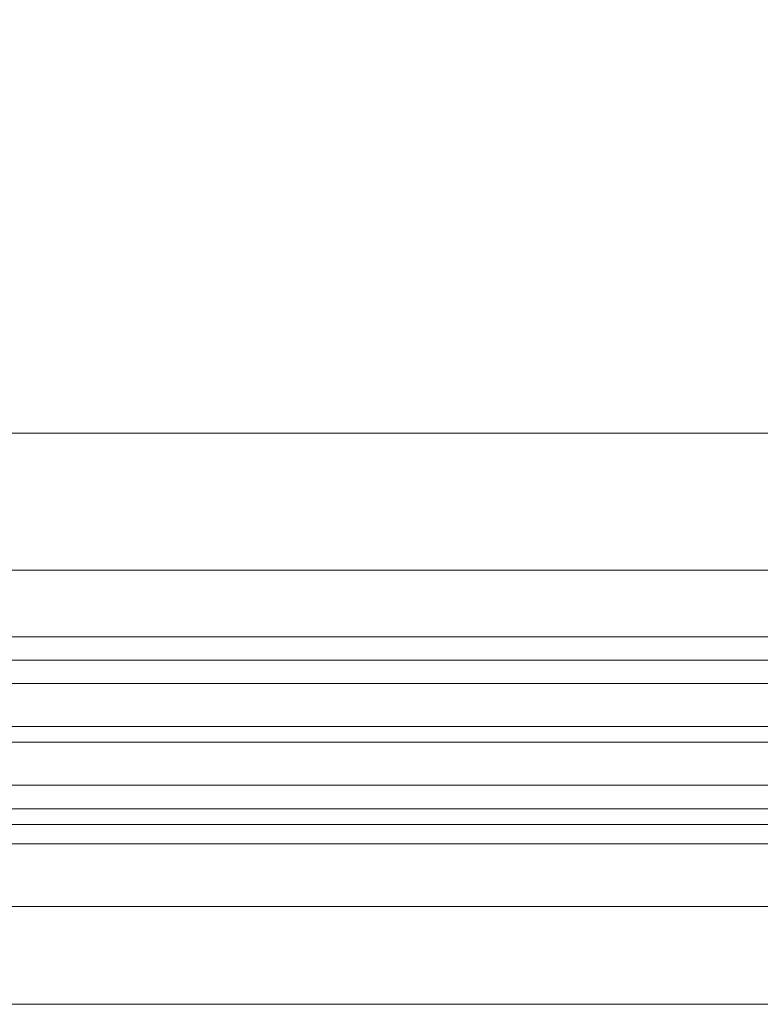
# Model space of a CAD drawing. Header units: centimetres. Extents: x -1737 to 22393, y -8842 to 3838.
# Tile 41 of 174: x 409 to 428, y 381 to 406. Entities that reach past the tile are written whole.
import ezdxf

# ---------------------------------------------------------------- set-up
doc = ezdxf.new("R2010")
doc.units = ezdxf.units.CM
doc.linetypes.add('Dash', pattern=[60, 30, -30])
for name, color, linetype, lineweight in [('A-AREA', 32, 'Continuous', 13), ('A-DETL-GENF', 92, 'Continuous', 9), ('A-DOOR', 31, 'Continuous', 13), ('A-DOOR-HDLN', 31, 'Continuous', 13), ('A-GLAZ-CWMG', 51, 'Continuous', 13)]:
    doc.layers.add(name, color=color, linetype=linetype, lineweight=lineweight)

# ---------------------------------------------------------------- blocks, each defined once
blk = doc.blocks.new('Schueco_FWS_ADS-70-HD_inw_Family-01 - FWS SI insert unit-2507568-3_piętro I __3_90 m_ - stan projektowany')
at = {"layer": 'A-DETL-GENF'}
for p, q in [((51.6, 0.9), (-51.6, 0.9)), ((31.5, 0.4), (-31.5, 0.4)), ((31.5, 0), (-31.5, 0)), ((31.5, -0.6), (-31.5, -0.6)), ((31.5, -1.7), (-31.5, -1.7)), ((31.5, -2.1), (-31.5, -2.1)), ((31.5, -3.2), (-31.5, -3.2)), ((31.5, -3.8), (-31.5, -3.8)), ((31.5, -4.396), (-31.5, -4.396)), ((-52.5, -6.1), (52.5, -6.1))]:
    blk.add_line(p, q, dxfattribs=at)
at = {"layer": 'A-DOOR-HDLN', "linetype": 'Dash', "lineweight": 9}
blk.add_arc((-50, -7.1), 98.594, 270, 360, dxfattribs=at)
blk = doc.blocks.new('Rectangular Mullion - Schueco_FWS-50-SI_Tran_CovCap-20mm_Tran-55mm-2499579-3_piętro I __3_90 m_ - stan projektowany')
at = {"layer": 'A-GLAZ-CWMG', "lineweight": 9}
for p, q in [((449.877, 395.926), (355.576, 395.926)), ((364.043, 383.826), (449.877, 383.826))]:
    blk.add_line(p, q, dxfattribs=at)

msp = doc.modelspace()

# ---------------------------------------------------------------- linework, layer by layer
at = {"layer": 'A-AREA', "lineweight": 9}
msp.add_line((364.043, 381.326), (492.377, 381.326), dxfattribs=at)

# ---------------------------------------------------------------- block references
at = {"layer": 'A-DOOR', "rotation": 180}
msp.add_blockref('Schueco_FWS_ADS-70-HD_inw_Family-01 - FWS SI insert unit-2507568-3_piętro I __3_90 m_ - stan projektowany', (397.377, 386.326), dxfattribs=at)
at = {"layer": 'A-GLAZ-CWMG', "lineweight": 9}
msp.add_blockref('Rectangular Mullion - Schueco_FWS-50-SI_Tran_CovCap-20mm_Tran-55mm-2499579-3_piętro I __3_90 m_ - stan projektowany', (0, 0), dxfattribs=at)

doc.saveas('drawing.dxf')
